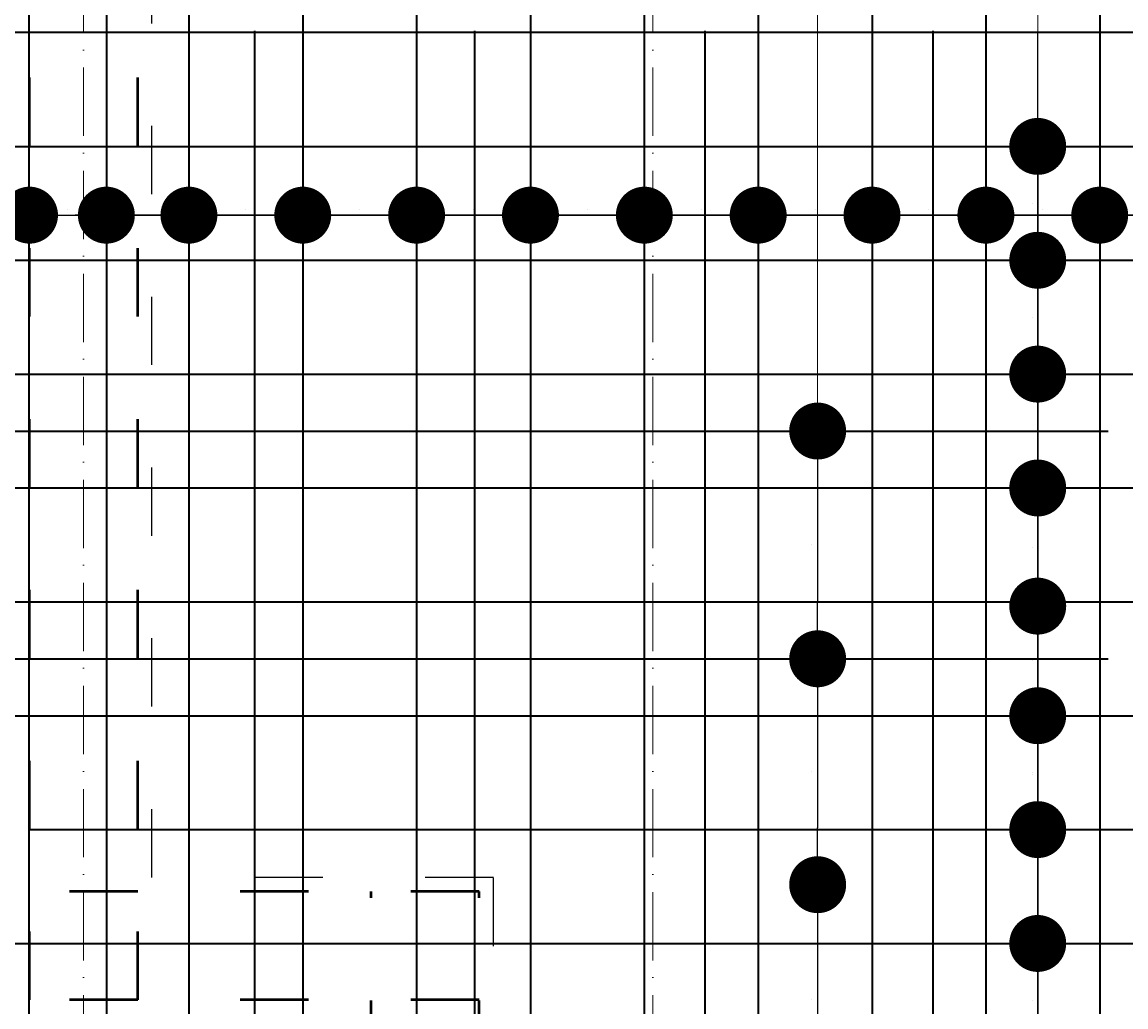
# Model space of a CAD drawing. Header units: millimetres. Extents: x 300938 to 312016, y 11971 to 20881.
# Tile 91 of 239: x 310018 to 310212, y 14971 to 15144. Entities that reach past the tile are written whole.
import ezdxf

# ---------------------------------------------------------------- set-up
doc = ezdxf.new("R2010")
doc.units = ezdxf.units.MM
doc.linetypes.add('ACAD_ISO03W100', pattern=[30, 12, -18])
doc.linetypes.add('ACAD_ISO10W100', pattern=[18, 12, -3, 0, -3])
for name, color, linetype, lineweight in [('konstrukcja wymiary', 1, 'Continuous', 13), ('osie', 5, 'ACAD_ISO10W100', 13), ('zbrojenie', 4, 'Continuous', 50), ('zbrojenie płyty', 141, 'Continuous', 35)]:
    doc.layers.add(name, color=color, linetype=linetype, lineweight=lineweight)
doc.layers.add('przerywane', color=6, linetype='ACAD_ISO03W100')
doc.styles.add('KONSTRUKCJA', font='romand.shx', dxfattribs={"oblique": 10})
doc.styles.get("Standard").update_dxf_attribs({"font": 'romand.shx', "oblique": 10})
doc.dimstyles.new('150', dxfattribs={"dimtxt": 10, "dimasz": 7, "dimexe": 1.25, "dimexo": 0.625, "dimgap": 3, "dimtad": 1, "dimdec": 0, "dimrnd": 0.5, "dimtxsty": 'KONSTRUKCJA', "dimblk": 'ARCHTICK', "dimcen": 2.5, "dimadec": 0, "dimazin": 0, "dimtfac": 1, "dimtdec": 0, "dimtix": 1, "dimtmove": 0, "dimatfit": 3, "dimfxl": 4, "dimfxlon": 1, "dimarcsym": 0})
doc.dimstyles.new('kropki', dxfattribs={"dimtxt": 0.001, "dimasz": 10, "dimexe": 1.25, "dimexo": 0.625, "dimgap": 1, "dimtad": 1, "dimtxsty": 'Standard', "dimblk": 'DOT', "dimcen": 2.5, "dimadec": 0, "dimazin": 0, "dimtfac": 1, "dimtmove": 0, "dimatfit": 3, "dimfxl": 1, "dimfxlon": 1, "dimarcsym": 0})

# ---------------------------------------------------------------- blocks, each defined once
blk = doc.blocks.new('_ArchTick')
at = {"color": 0, "linetype": 'ByBlock', "lineweight": 13, "const_width": 0.15}
blk.add_lwpolyline([(-0.5, -0.5), (0.5, 0.5)], dxfattribs=at)
blk = doc.blocks.new('*D2127')
at = {"layer": 'Defpoints', "color": 0, "transparency": 16777216}
for p in [(310572.63, 15501.22), (309884.63, 14520.22), (310572.63, 14393.22)]:
    blk.add_point(p, dxfattribs=at)
at = {"layer": 'konstrukcja wymiary', "color": 0, "lineweight": -2, "transparency": 16777216}
for p, q in [((309884.63, 15497.22), (309884.63, 15502.47)), ((309884.63, 15501.22), (310572.63, 15501.22)), ((310572.63, 15497.22), (310572.63, 15502.47))]:
    blk.add_line(p, q, dxfattribs=at)
at = {"layer": 'konstrukcja wymiary', "color": 0, "lineweight": -2, "transparency": 16777216, "xscale": 7, "yscale": 7, "zscale": 7, "rotation": 180}
blk.add_blockref('_ArchTick', (309884.63, 15501.22), dxfattribs=at)
at = {"layer": 'konstrukcja wymiary', "color": 0, "lineweight": -2, "transparency": 16777216, "xscale": 7, "yscale": 7, "zscale": 7}
blk.add_blockref('_ArchTick', (310572.63, 15501.22), dxfattribs=at)
at = {"layer": 'konstrukcja wymiary', "color": 0, "transparency": 16777216, "insert": (310228.63, 15509.22), "char_height": 10, "attachment_point": 5, "style": 'KONSTRUKCJA'}
blk.add_mtext('688', dxfattribs=at)
blk = doc.blocks.new('_Dot')
at = {"color": 0, "linetype": 'ByBlock', "lineweight": -2}
blk.add_line((-0.5, 0), (-1, 0), dxfattribs=at)
at = {"color": 0, "linetype": 'ByBlock', "const_width": 0.5}
blk.add_lwpolyline([(-0.25, 0, 1), (0.25, 0, 1)], format="xyb", close=True, dxfattribs=at)
blk = doc.blocks.new('*D2524')
at = {"layer": 'Defpoints', "color": 0, "transparency": 16777216}
for p in [(310207.13, 15121.72), (310196.24, 15101.72), (310207.13, 15101.72)]:
    blk.add_point(p, dxfattribs=at)
at = {"layer": 'konstrukcja wymiary', "color": 0, "lineweight": -2, "transparency": 16777216}
for p, q in [((310196.24, 15131.72), (310196.24, 15141.72)), ((310197.24, 15121.72), (310194.99, 15121.72)), ((310196.24, 15121.72), (310196.24, 15101.72)), ((310197.24, 15101.72), (310194.99, 15101.72)), ((310196.24, 15091.72), (310196.24, 15081.72))]:
    blk.add_line(p, q, dxfattribs=at)
at = {"layer": 'konstrukcja wymiary', "color": 0, "lineweight": -2, "transparency": 16777216, "xscale": 10, "yscale": 10, "zscale": 10}
for p, rotation in [((310196.24, 15121.72), 270), ((310196.24, 15101.72), 90)]:
    blk.add_blockref('_Dot', p, dxfattribs=dict(at, rotation=rotation))
at = {"layer": 'konstrukcja wymiary', "color": 0, "transparency": 16777216, "insert": (310195.24, 15111.72), "char_height": 0.001, "attachment_point": 5, "rotation": 90}
blk.add_mtext('20', dxfattribs=at)
blk = doc.blocks.new('*D2525')
at = {"layer": 'Defpoints', "color": 0, "transparency": 16777216}
for p in [(310207.13, 15101.72), (310196.24, 15081.72), (310258.63, 15081.72)]:
    blk.add_point(p, dxfattribs=at)
at = {"layer": 'konstrukcja wymiary', "color": 0, "lineweight": -2, "transparency": 16777216}
for p, q in [((310196.24, 15111.72), (310196.24, 15121.72)), ((310197.24, 15101.72), (310194.99, 15101.72)), ((310196.24, 15101.72), (310196.24, 15081.72)), ((310197.24, 15081.72), (310194.99, 15081.72)), ((310196.24, 15071.72), (310196.24, 15061.72))]:
    blk.add_line(p, q, dxfattribs=at)
at = {"layer": 'konstrukcja wymiary', "color": 0, "lineweight": -2, "transparency": 16777216, "xscale": 10, "yscale": 10, "zscale": 10}
for p, rotation in [((310196.24, 15101.72), 270), ((310196.24, 15081.72), 90)]:
    blk.add_blockref('_Dot', p, dxfattribs=dict(at, rotation=rotation))
at = {"layer": 'konstrukcja wymiary', "color": 0, "transparency": 16777216, "insert": (310195.24, 15091.72), "char_height": 0.001, "attachment_point": 5, "rotation": 90}
blk.add_mtext('20', dxfattribs=at)
blk = doc.blocks.new('*D2526')
at = {"layer": 'Defpoints', "color": 0, "transparency": 16777216}
for p in [(310258.63, 15081.72), (310196.24, 15061.72), (310207.13, 15061.72)]:
    blk.add_point(p, dxfattribs=at)
at = {"layer": 'konstrukcja wymiary', "color": 0, "lineweight": -2, "transparency": 16777216}
for p, q in [((310196.24, 15091.72), (310196.24, 15101.72)), ((310197.24, 15081.72), (310194.99, 15081.72)), ((310196.24, 15081.72), (310196.24, 15061.72)), ((310197.24, 15061.72), (310194.99, 15061.72)), ((310196.24, 15051.72), (310196.24, 15041.72))]:
    blk.add_line(p, q, dxfattribs=at)
at = {"layer": 'konstrukcja wymiary', "color": 0, "lineweight": -2, "transparency": 16777216, "xscale": 10, "yscale": 10, "zscale": 10}
for p, rotation in [((310196.24, 15081.72), 270), ((310196.24, 15061.72), 90)]:
    blk.add_blockref('_Dot', p, dxfattribs=dict(at, rotation=rotation))
at = {"layer": 'konstrukcja wymiary', "color": 0, "transparency": 16777216, "insert": (310195.24, 15071.72), "char_height": 0.001, "attachment_point": 5, "rotation": 90}
blk.add_mtext('20', dxfattribs=at)
blk = doc.blocks.new('*D2527')
at = {"layer": 'Defpoints', "color": 0, "transparency": 16777216}
for p in [(310207.13, 15061.72), (310196.24, 15040.97), (310207.13, 15040.97)]:
    blk.add_point(p, dxfattribs=at)
at = {"layer": 'konstrukcja wymiary', "color": 0, "lineweight": -2, "transparency": 16777216}
for p, q in [((310196.24, 15071.72), (310196.24, 15081.72)), ((310197.24, 15061.72), (310194.99, 15061.72)), ((310196.24, 15061.72), (310196.24, 15040.97)), ((310197.24, 15040.97), (310194.99, 15040.97)), ((310196.24, 15030.97), (310196.24, 15020.97))]:
    blk.add_line(p, q, dxfattribs=at)
at = {"layer": 'konstrukcja wymiary', "color": 0, "lineweight": -2, "transparency": 16777216, "xscale": 10, "yscale": 10, "zscale": 10}
for p, rotation in [((310196.24, 15061.72), 270), ((310196.24, 15040.97), 90)]:
    blk.add_blockref('_Dot', p, dxfattribs=dict(at, rotation=rotation))
at = {"layer": 'konstrukcja wymiary', "color": 0, "transparency": 16777216, "insert": (310195.24, 15051.35), "char_height": 0.001, "attachment_point": 5, "rotation": 90}
blk.add_mtext('20,75', dxfattribs=at)
blk = doc.blocks.new('*D2528')
at = {"layer": 'Defpoints', "color": 0, "transparency": 16777216}
for p in [(310207.13, 15040.97), (310196.24, 15021.72), (310207.13, 15021.72)]:
    blk.add_point(p, dxfattribs=at)
at = {"layer": 'konstrukcja wymiary', "color": 0, "lineweight": -2, "transparency": 16777216}
for p, q in [((310196.24, 15050.97), (310196.24, 15060.97)), ((310197.24, 15040.97), (310194.99, 15040.97)), ((310196.24, 15040.97), (310196.24, 15021.72)), ((310197.24, 15021.72), (310194.99, 15021.72)), ((310196.24, 15011.72), (310196.24, 15001.72))]:
    blk.add_line(p, q, dxfattribs=at)
at = {"layer": 'konstrukcja wymiary', "color": 0, "lineweight": -2, "transparency": 16777216, "xscale": 10, "yscale": 10, "zscale": 10}
for p, rotation in [((310196.24, 15040.97), 270), ((310196.24, 15021.72), 90)]:
    blk.add_blockref('_Dot', p, dxfattribs=dict(at, rotation=rotation))
at = {"layer": 'konstrukcja wymiary', "color": 0, "transparency": 16777216, "insert": (310195.24, 15031.35), "char_height": 0.001, "attachment_point": 5, "rotation": 90}
blk.add_mtext('19,25', dxfattribs=at)
blk = doc.blocks.new('*D2529')
at = {"layer": 'Defpoints', "color": 0, "transparency": 16777216}
for p in [(310207.13, 15021.72), (310196.24, 15001.72), (310207.13, 15001.72)]:
    blk.add_point(p, dxfattribs=at)
at = {"layer": 'konstrukcja wymiary', "color": 0, "lineweight": -2, "transparency": 16777216}
for p, q in [((310196.24, 15031.72), (310196.24, 15041.72)), ((310197.24, 15021.72), (310194.99, 15021.72)), ((310196.24, 15021.72), (310196.24, 15001.72)), ((310197.24, 15001.72), (310194.99, 15001.72)), ((310196.24, 14991.72), (310196.24, 14981.72))]:
    blk.add_line(p, q, dxfattribs=at)
at = {"layer": 'konstrukcja wymiary', "color": 0, "lineweight": -2, "transparency": 16777216, "xscale": 10, "yscale": 10, "zscale": 10}
for p, rotation in [((310196.24, 15021.72), 270), ((310196.24, 15001.72), 90)]:
    blk.add_blockref('_Dot', p, dxfattribs=dict(at, rotation=rotation))
at = {"layer": 'konstrukcja wymiary', "color": 0, "transparency": 16777216, "insert": (310195.24, 15011.72), "char_height": 0.001, "attachment_point": 5, "rotation": 90}
blk.add_mtext('20', dxfattribs=at)
blk = doc.blocks.new('*D2530')
at = {"layer": 'Defpoints', "color": 0, "transparency": 16777216}
for p in [(310196.24, 15040.97), (310207.13, 15040.97), (310207.13, 15001.72)]:
    blk.add_point(p, dxfattribs=at)
at = {"layer": 'konstrukcja wymiary', "color": 0, "lineweight": -2, "transparency": 16777216}
for p, q in [((310197.24, 15040.97), (310194.99, 15040.97)), ((310196.24, 15011.72), (310196.24, 15030.97)), ((310197.24, 15001.72), (310194.99, 15001.72))]:
    blk.add_line(p, q, dxfattribs=at)
at = {"layer": 'konstrukcja wymiary', "color": 0, "lineweight": -2, "transparency": 16777216, "xscale": 10, "yscale": 10, "zscale": 10}
for p, rotation in [((310196.24, 15040.97), 90), ((310196.24, 15001.72), 270)]:
    blk.add_blockref('_Dot', p, dxfattribs=dict(at, rotation=rotation))
at = {"layer": 'konstrukcja wymiary', "color": 0, "transparency": 16777216, "insert": (310195.24, 15021.35), "char_height": 0.001, "attachment_point": 5, "rotation": 90}
blk.add_mtext('39,25', dxfattribs=at)
blk = doc.blocks.new('*D2531')
at = {"layer": 'Defpoints', "color": 0, "transparency": 16777216}
for p in [(310207.13, 15040.97), (310196.24, 14981.72), (310207.13, 14981.72)]:
    blk.add_point(p, dxfattribs=at)
at = {"layer": 'konstrukcja wymiary', "color": 0, "lineweight": -2, "transparency": 16777216}
for p, q in [((310197.24, 15040.97), (310194.99, 15040.97)), ((310196.24, 15030.97), (310196.24, 14991.72)), ((310197.24, 14981.72), (310194.99, 14981.72))]:
    blk.add_line(p, q, dxfattribs=at)
at = {"layer": 'konstrukcja wymiary', "color": 0, "lineweight": -2, "transparency": 16777216, "xscale": 10, "yscale": 10, "zscale": 10}
for p, rotation in [((310196.24, 15040.97), 90), ((310196.24, 14981.72), 270)]:
    blk.add_blockref('_Dot', p, dxfattribs=dict(at, rotation=rotation))
at = {"layer": 'konstrukcja wymiary', "color": 0, "transparency": 16777216, "insert": (310195.24, 15011.35), "char_height": 0.001, "attachment_point": 5, "rotation": 90}
blk.add_mtext('59,25', dxfattribs=at)
blk = doc.blocks.new('*D2532')
at = {"layer": 'Defpoints', "color": 0, "transparency": 16777216}
for p in [(310207.13, 14981.72), (310196.24, 14961.72), (310207.13, 14961.72)]:
    blk.add_point(p, dxfattribs=at)
at = {"layer": 'konstrukcja wymiary', "color": 0, "lineweight": -2, "transparency": 16777216}
for p, q in [((310196.24, 14991.72), (310196.24, 15001.72)), ((310197.24, 14981.72), (310194.99, 14981.72)), ((310196.24, 14981.72), (310196.24, 14961.72)), ((310197.24, 14961.72), (310194.99, 14961.72)), ((310196.24, 14951.72), (310196.24, 14941.72))]:
    blk.add_line(p, q, dxfattribs=at)
at = {"layer": 'konstrukcja wymiary', "color": 0, "lineweight": -2, "transparency": 16777216, "xscale": 10, "yscale": 10, "zscale": 10}
for p, rotation in [((310196.24, 14981.72), 270), ((310196.24, 14961.72), 90)]:
    blk.add_blockref('_Dot', p, dxfattribs=dict(at, rotation=rotation))
at = {"layer": 'konstrukcja wymiary', "color": 0, "transparency": 16777216, "insert": (310195.24, 14971.72), "char_height": 0.001, "attachment_point": 5, "rotation": 90}
blk.add_mtext('20', dxfattribs=at)
blk = doc.blocks.new('*D2533')
at = {"layer": 'Defpoints', "color": 0, "transparency": 16777216}
for p in [(310207.13, 14961.72), (310196.24, 14941.72), (310207.13, 14941.72)]:
    blk.add_point(p, dxfattribs=at)
at = {"layer": 'konstrukcja wymiary', "color": 0, "lineweight": -2, "transparency": 16777216}
for p, q in [((310196.24, 14971.72), (310196.24, 14981.72)), ((310197.24, 14961.72), (310194.99, 14961.72)), ((310196.24, 14961.72), (310196.24, 14941.72)), ((310197.24, 14941.72), (310194.99, 14941.72)), ((310196.24, 14931.72), (310196.24, 14921.72))]:
    blk.add_line(p, q, dxfattribs=at)
at = {"layer": 'konstrukcja wymiary', "color": 0, "lineweight": -2, "transparency": 16777216, "xscale": 10, "yscale": 10, "zscale": 10}
for p, rotation in [((310196.24, 14961.72), 270), ((310196.24, 14941.72), 90)]:
    blk.add_blockref('_Dot', p, dxfattribs=dict(at, rotation=rotation))
at = {"layer": 'konstrukcja wymiary', "color": 0, "transparency": 16777216, "insert": (310195.24, 14951.72), "char_height": 0.001, "attachment_point": 5, "rotation": 90}
blk.add_mtext('20', dxfattribs=at)
blk = doc.blocks.new('*D2538')
at = {"layer": 'Defpoints', "color": 0, "transparency": 16777216}
for p in [(310147.13, 15071.72), (310147.13, 15031.72), (310157.58, 15031.72)]:
    blk.add_point(p, dxfattribs=at)
at = {"layer": 'konstrukcja wymiary', "color": 0, "lineweight": -2, "transparency": 16777216}
for p, q in [((310156.58, 15071.72), (310158.83, 15071.72)), ((310157.58, 15061.72), (310157.58, 15041.72)), ((310156.58, 15031.72), (310158.83, 15031.72))]:
    blk.add_line(p, q, dxfattribs=at)
at = {"layer": 'konstrukcja wymiary', "color": 0, "lineweight": -2, "transparency": 16777216, "xscale": 10, "yscale": 10, "zscale": 10}
for p, rotation in [((310157.58, 15071.72), 90), ((310157.58, 15031.72), 270)]:
    blk.add_blockref('_Dot', p, dxfattribs=dict(at, rotation=rotation))
at = {"layer": 'konstrukcja wymiary', "color": 0, "transparency": 16777216, "insert": (310156.58, 15051.72), "char_height": 0.001, "attachment_point": 5, "rotation": 90}
blk.add_mtext('40', dxfattribs=at)
blk = doc.blocks.new('*D2539')
at = {"layer": 'Defpoints', "color": 0, "transparency": 16777216}
for p in [(310147.13, 15031.72), (310147.13, 14992.04), (310157.58, 14992.04)]:
    blk.add_point(p, dxfattribs=at)
at = {"layer": 'konstrukcja wymiary', "color": 0, "lineweight": -2, "transparency": 16777216}
for p, q in [((310156.58, 15031.72), (310158.83, 15031.72)), ((310157.58, 15021.72), (310157.58, 15002.04)), ((310156.58, 14992.04), (310158.83, 14992.04))]:
    blk.add_line(p, q, dxfattribs=at)
at = {"layer": 'konstrukcja wymiary', "color": 0, "lineweight": -2, "transparency": 16777216, "xscale": 10, "yscale": 10, "zscale": 10}
for p, rotation in [((310157.58, 15031.72), 90), ((310157.58, 14992.04), 270)]:
    blk.add_blockref('_Dot', p, dxfattribs=dict(at, rotation=rotation))
at = {"layer": 'konstrukcja wymiary', "color": 0, "transparency": 16777216, "insert": (310156.58, 15011.88), "char_height": 0.001, "attachment_point": 5, "rotation": 90}
blk.add_mtext('39,69', dxfattribs=at)
blk = doc.blocks.new('*D2540')
at = {"layer": 'Defpoints', "color": 0, "transparency": 16777216}
for p in [(310147.13, 14992.04), (310147.13, 14951.72), (310157.58, 14951.72)]:
    blk.add_point(p, dxfattribs=at)
at = {"layer": 'konstrukcja wymiary', "color": 0, "lineweight": -2, "transparency": 16777216}
for p, q in [((310156.58, 14992.04), (310158.83, 14992.04)), ((310157.58, 14982.04), (310157.58, 14961.72)), ((310156.58, 14951.72), (310158.83, 14951.72))]:
    blk.add_line(p, q, dxfattribs=at)
at = {"layer": 'konstrukcja wymiary', "color": 0, "lineweight": -2, "transparency": 16777216, "xscale": 10, "yscale": 10, "zscale": 10}
for p, rotation in [((310157.58, 14992.04), 90), ((310157.58, 14951.72), 270)]:
    blk.add_blockref('_Dot', p, dxfattribs=dict(at, rotation=rotation))
at = {"layer": 'konstrukcja wymiary', "color": 0, "transparency": 16777216, "insert": (310156.58, 14971.88), "char_height": 0.001, "attachment_point": 5, "rotation": 90}
blk.add_mtext('40,31', dxfattribs=at)
blk = doc.blocks.new('*D2735')
at = {"layer": 'Defpoints', "color": 0, "transparency": 16777216}
for p in [(309999.01, 15109.64), (309979.01, 15101.59), (309999.01, 15101.59)]:
    blk.add_point(p, dxfattribs=at)
at = {"layer": 'konstrukcja wymiary', "color": 0, "lineweight": -2, "transparency": 16777216}
for p, q in [((309969.01, 15109.64), (309959.01, 15109.64)), ((309979.01, 15108.64), (309979.01, 15110.89)), ((309979.01, 15109.64), (309999.01, 15109.64)), ((309999.01, 15108.64), (309999.01, 15110.89)), ((310009.01, 15109.64), (310019.01, 15109.64))]:
    blk.add_line(p, q, dxfattribs=at)
at = {"layer": 'konstrukcja wymiary', "color": 0, "lineweight": -2, "transparency": 16777216, "xscale": 10, "yscale": 10, "zscale": 10}
blk.add_blockref('_Dot', (309979.01, 15109.64), dxfattribs=at)
at = {"layer": 'konstrukcja wymiary', "color": 0, "lineweight": -2, "transparency": 16777216, "xscale": 10, "yscale": 10, "zscale": 10, "rotation": 180}
blk.add_blockref('_Dot', (309999.01, 15109.64), dxfattribs=at)
at = {"layer": 'konstrukcja wymiary', "color": 0, "transparency": 16777216, "insert": (309989.01, 15110.64), "char_height": 0.001, "attachment_point": 5}
blk.add_mtext('20', dxfattribs=at)
blk = doc.blocks.new('*D2736')
at = {"layer": 'Defpoints', "color": 0, "transparency": 16777216}
for p in [(310019.13, 15109.64), (309999.01, 15101.59), (310019.13, 15101.59)]:
    blk.add_point(p, dxfattribs=at)
at = {"layer": 'konstrukcja wymiary', "color": 0, "lineweight": -2, "transparency": 16777216}
for p, q in [((309989.01, 15109.64), (309979.01, 15109.64)), ((309999.01, 15108.64), (309999.01, 15110.89)), ((309999.01, 15109.64), (310019.13, 15109.64)), ((310019.13, 15108.64), (310019.13, 15110.89)), ((310029.13, 15109.64), (310039.13, 15109.64))]:
    blk.add_line(p, q, dxfattribs=at)
at = {"layer": 'konstrukcja wymiary', "color": 0, "lineweight": -2, "transparency": 16777216, "xscale": 10, "yscale": 10, "zscale": 10}
blk.add_blockref('_Dot', (309999.01, 15109.64), dxfattribs=at)
at = {"layer": 'konstrukcja wymiary', "color": 0, "lineweight": -2, "transparency": 16777216, "xscale": 10, "yscale": 10, "zscale": 10, "rotation": 180}
blk.add_blockref('_Dot', (310019.13, 15109.64), dxfattribs=at)
at = {"layer": 'konstrukcja wymiary', "color": 0, "transparency": 16777216, "insert": (310009.07, 15110.64), "char_height": 0.001, "attachment_point": 5}
blk.add_mtext('20,12', dxfattribs=at)
blk = doc.blocks.new('*D2737')
at = {"layer": 'Defpoints', "color": 0, "transparency": 16777216}
for p in [(310032.63, 15109.64), (310019.13, 15101.59), (310032.63, 15101.59)]:
    blk.add_point(p, dxfattribs=at)
at = {"layer": 'konstrukcja wymiary', "color": 0, "lineweight": -2, "transparency": 16777216}
for p, q in [((310009.13, 15109.64), (309999.13, 15109.64)), ((310019.13, 15108.64), (310019.13, 15110.89)), ((310019.13, 15109.64), (310032.63, 15109.64)), ((310032.63, 15108.64), (310032.63, 15110.89)), ((310042.63, 15109.64), (310052.63, 15109.64))]:
    blk.add_line(p, q, dxfattribs=at)
at = {"layer": 'konstrukcja wymiary', "color": 0, "lineweight": -2, "transparency": 16777216, "xscale": 10, "yscale": 10, "zscale": 10}
blk.add_blockref('_Dot', (310019.13, 15109.64), dxfattribs=at)
at = {"layer": 'konstrukcja wymiary', "color": 0, "lineweight": -2, "transparency": 16777216, "xscale": 10, "yscale": 10, "zscale": 10, "rotation": 180}
blk.add_blockref('_Dot', (310032.63, 15109.64), dxfattribs=at)
at = {"layer": 'konstrukcja wymiary', "color": 0, "transparency": 16777216, "insert": (310025.88, 15110.64), "char_height": 0.001, "attachment_point": 5}
blk.add_mtext('13,5', dxfattribs=at)
blk = doc.blocks.new('*D2738')
at = {"layer": 'Defpoints', "color": 0, "transparency": 16777216}
for p in [(310669.72, 15109.64), (310032.63, 15101.59), (310669.72, 15081.59)]:
    blk.add_point(p, dxfattribs=at)
at = {"layer": 'konstrukcja wymiary', "color": 0, "lineweight": -2, "transparency": 16777216}
for p, q in [((310032.63, 15108.64), (310032.63, 15110.89)), ((310042.63, 15109.64), (310659.72, 15109.64)), ((310669.72, 15108.64), (310669.72, 15110.89))]:
    blk.add_line(p, q, dxfattribs=at)
at = {"layer": 'konstrukcja wymiary', "color": 0, "lineweight": -2, "transparency": 16777216, "xscale": 10, "yscale": 10, "zscale": 10, "rotation": 180}
blk.add_blockref('_Dot', (310032.63, 15109.64), dxfattribs=at)
at = {"layer": 'konstrukcja wymiary', "color": 0, "lineweight": -2, "transparency": 16777216, "xscale": 10, "yscale": 10, "zscale": 10}
blk.add_blockref('_Dot', (310669.72, 15109.64), dxfattribs=at)
at = {"layer": 'konstrukcja wymiary', "color": 0, "transparency": 16777216, "insert": (310351.18, 15110.64), "char_height": 0.001, "attachment_point": 5}
blk.add_mtext('637,09', dxfattribs=at)
blk = doc.blocks.new('*D2757')
at = {"layer": 'Defpoints', "color": 0, "transparency": 16777216}
for p in [(310047.13, 15109.64), (310047.13, 15101.72), (309547.13, 15099.72)]:
    blk.add_point(p, dxfattribs=at)
at = {"layer": 'konstrukcja wymiary', "color": 0, "lineweight": -2, "transparency": 16777216}
for p, q in [((309547.13, 15108.64), (309547.13, 15110.89)), ((309557.13, 15109.64), (310037.13, 15109.64)), ((310047.13, 15108.64), (310047.13, 15110.89))]:
    blk.add_line(p, q, dxfattribs=at)
at = {"layer": 'konstrukcja wymiary', "color": 0, "lineweight": -2, "transparency": 16777216, "xscale": 10, "yscale": 10, "zscale": 10, "rotation": 180}
blk.add_blockref('_Dot', (309547.13, 15109.64), dxfattribs=at)
at = {"layer": 'konstrukcja wymiary', "color": 0, "lineweight": -2, "transparency": 16777216, "xscale": 10, "yscale": 10, "zscale": 10}
blk.add_blockref('_Dot', (310047.13, 15109.64), dxfattribs=at)
at = {"layer": 'konstrukcja wymiary', "color": 0, "transparency": 16777216, "insert": (309797.13, 15110.64), "char_height": 0.001, "attachment_point": 5}
blk.add_mtext('500', dxfattribs=at)
blk = doc.blocks.new('*D2758')
at = {"layer": 'Defpoints', "color": 0, "transparency": 16777216}
for p in [(310067.13, 15109.64), (310047.13, 15101.72), (310067.13, 15101.72)]:
    blk.add_point(p, dxfattribs=at)
at = {"layer": 'konstrukcja wymiary', "color": 0, "lineweight": -2, "transparency": 16777216}
for p, q in [((310037.13, 15109.64), (310027.13, 15109.64)), ((310047.13, 15108.64), (310047.13, 15110.89)), ((310047.13, 15109.64), (310067.13, 15109.64)), ((310067.13, 15108.64), (310067.13, 15110.89)), ((310077.13, 15109.64), (310087.13, 15109.64))]:
    blk.add_line(p, q, dxfattribs=at)
at = {"layer": 'konstrukcja wymiary', "color": 0, "lineweight": -2, "transparency": 16777216, "xscale": 10, "yscale": 10, "zscale": 10}
blk.add_blockref('_Dot', (310047.13, 15109.64), dxfattribs=at)
at = {"layer": 'konstrukcja wymiary', "color": 0, "lineweight": -2, "transparency": 16777216, "xscale": 10, "yscale": 10, "zscale": 10, "rotation": 180}
blk.add_blockref('_Dot', (310067.13, 15109.64), dxfattribs=at)
at = {"layer": 'konstrukcja wymiary', "color": 0, "transparency": 16777216, "insert": (310057.13, 15110.64), "char_height": 0.001, "attachment_point": 5}
blk.add_mtext('20', dxfattribs=at)
blk = doc.blocks.new('*D2759')
at = {"layer": 'Defpoints', "color": 0, "transparency": 16777216}
for p in [(310087.13, 15109.64), (310067.13, 15101.72), (310087.13, 15101.72)]:
    blk.add_point(p, dxfattribs=at)
at = {"layer": 'konstrukcja wymiary', "color": 0, "lineweight": -2, "transparency": 16777216}
for p, q in [((310057.13, 15109.64), (310047.13, 15109.64)), ((310067.13, 15108.64), (310067.13, 15110.89)), ((310067.13, 15109.64), (310087.13, 15109.64)), ((310087.13, 15108.64), (310087.13, 15110.89)), ((310097.13, 15109.64), (310107.13, 15109.64))]:
    blk.add_line(p, q, dxfattribs=at)
at = {"layer": 'konstrukcja wymiary', "color": 0, "lineweight": -2, "transparency": 16777216, "xscale": 10, "yscale": 10, "zscale": 10}
blk.add_blockref('_Dot', (310067.13, 15109.64), dxfattribs=at)
at = {"layer": 'konstrukcja wymiary', "color": 0, "lineweight": -2, "transparency": 16777216, "xscale": 10, "yscale": 10, "zscale": 10, "rotation": 180}
blk.add_blockref('_Dot', (310087.13, 15109.64), dxfattribs=at)
at = {"layer": 'konstrukcja wymiary', "color": 0, "transparency": 16777216, "insert": (310077.13, 15110.64), "char_height": 0.001, "attachment_point": 5}
blk.add_mtext('20', dxfattribs=at)
blk = doc.blocks.new('*D2760')
at = {"layer": 'Defpoints', "color": 0, "transparency": 16777216}
for p in [(310107.13, 15109.64), (310087.13, 15101.72), (310107.13, 15101.72)]:
    blk.add_point(p, dxfattribs=at)
at = {"layer": 'konstrukcja wymiary', "color": 0, "lineweight": -2, "transparency": 16777216}
for p, q in [((310077.13, 15109.64), (310067.13, 15109.64)), ((310087.13, 15108.64), (310087.13, 15110.89)), ((310087.13, 15109.64), (310107.13, 15109.64)), ((310107.13, 15108.64), (310107.13, 15110.89)), ((310117.13, 15109.64), (310127.13, 15109.64))]:
    blk.add_line(p, q, dxfattribs=at)
at = {"layer": 'konstrukcja wymiary', "color": 0, "lineweight": -2, "transparency": 16777216, "xscale": 10, "yscale": 10, "zscale": 10}
blk.add_blockref('_Dot', (310087.13, 15109.64), dxfattribs=at)
at = {"layer": 'konstrukcja wymiary', "color": 0, "lineweight": -2, "transparency": 16777216, "xscale": 10, "yscale": 10, "zscale": 10, "rotation": 180}
blk.add_blockref('_Dot', (310107.13, 15109.64), dxfattribs=at)
at = {"layer": 'konstrukcja wymiary', "color": 0, "transparency": 16777216, "insert": (310097.13, 15110.64), "char_height": 0.001, "attachment_point": 5}
blk.add_mtext('20', dxfattribs=at)
blk = doc.blocks.new('*D2761')
at = {"layer": 'Defpoints', "color": 0, "transparency": 16777216}
for p in [(310127.13, 15109.64), (310107.13, 15101.72), (310127.13, 15101.72)]:
    blk.add_point(p, dxfattribs=at)
at = {"layer": 'konstrukcja wymiary', "color": 0, "lineweight": -2, "transparency": 16777216}
for p, q in [((310097.13, 15109.64), (310087.13, 15109.64)), ((310107.13, 15108.64), (310107.13, 15110.89)), ((310107.13, 15109.64), (310127.13, 15109.64)), ((310127.13, 15108.64), (310127.13, 15110.89)), ((310137.13, 15109.64), (310147.13, 15109.64))]:
    blk.add_line(p, q, dxfattribs=at)
at = {"layer": 'konstrukcja wymiary', "color": 0, "lineweight": -2, "transparency": 16777216, "xscale": 10, "yscale": 10, "zscale": 10}
blk.add_blockref('_Dot', (310107.13, 15109.64), dxfattribs=at)
at = {"layer": 'konstrukcja wymiary', "color": 0, "lineweight": -2, "transparency": 16777216, "xscale": 10, "yscale": 10, "zscale": 10, "rotation": 180}
blk.add_blockref('_Dot', (310127.13, 15109.64), dxfattribs=at)
at = {"layer": 'konstrukcja wymiary', "color": 0, "transparency": 16777216, "insert": (310117.13, 15110.64), "char_height": 0.001, "attachment_point": 5}
blk.add_mtext('20', dxfattribs=at)
blk = doc.blocks.new('*D2762')
at = {"layer": 'Defpoints', "color": 0, "transparency": 16777216}
for p in [(310147.13, 15109.64), (310127.13, 15101.72), (310147.13, 15101.72)]:
    blk.add_point(p, dxfattribs=at)
at = {"layer": 'konstrukcja wymiary', "color": 0, "lineweight": -2, "transparency": 16777216}
for p, q in [((310117.13, 15109.64), (310107.13, 15109.64)), ((310127.13, 15108.64), (310127.13, 15110.89)), ((310127.13, 15109.64), (310147.13, 15109.64)), ((310147.13, 15108.64), (310147.13, 15110.89)), ((310157.13, 15109.64), (310167.13, 15109.64))]:
    blk.add_line(p, q, dxfattribs=at)
at = {"layer": 'konstrukcja wymiary', "color": 0, "lineweight": -2, "transparency": 16777216, "xscale": 10, "yscale": 10, "zscale": 10}
blk.add_blockref('_Dot', (310127.13, 15109.64), dxfattribs=at)
at = {"layer": 'konstrukcja wymiary', "color": 0, "lineweight": -2, "transparency": 16777216, "xscale": 10, "yscale": 10, "zscale": 10, "rotation": 180}
blk.add_blockref('_Dot', (310147.13, 15109.64), dxfattribs=at)
at = {"layer": 'konstrukcja wymiary', "color": 0, "transparency": 16777216, "insert": (310137.13, 15110.64), "char_height": 0.001, "attachment_point": 5}
blk.add_mtext('20', dxfattribs=at)
blk = doc.blocks.new('*D2763')
at = {"layer": 'Defpoints', "color": 0, "transparency": 16777216}
for p in [(310167.13, 15109.64), (310147.13, 15101.72), (310167.13, 15101.72)]:
    blk.add_point(p, dxfattribs=at)
at = {"layer": 'konstrukcja wymiary', "color": 0, "lineweight": -2, "transparency": 16777216}
for p, q in [((310137.13, 15109.64), (310127.13, 15109.64)), ((310147.13, 15108.64), (310147.13, 15110.89)), ((310147.13, 15109.64), (310167.13, 15109.64)), ((310167.13, 15108.64), (310167.13, 15110.89)), ((310177.13, 15109.64), (310187.13, 15109.64))]:
    blk.add_line(p, q, dxfattribs=at)
at = {"layer": 'konstrukcja wymiary', "color": 0, "lineweight": -2, "transparency": 16777216, "xscale": 10, "yscale": 10, "zscale": 10}
blk.add_blockref('_Dot', (310147.13, 15109.64), dxfattribs=at)
at = {"layer": 'konstrukcja wymiary', "color": 0, "lineweight": -2, "transparency": 16777216, "xscale": 10, "yscale": 10, "zscale": 10, "rotation": 180}
blk.add_blockref('_Dot', (310167.13, 15109.64), dxfattribs=at)
at = {"layer": 'konstrukcja wymiary', "color": 0, "transparency": 16777216, "insert": (310157.13, 15110.64), "char_height": 0.001, "attachment_point": 5}
blk.add_mtext('20', dxfattribs=at)
blk = doc.blocks.new('*D2764')
at = {"layer": 'Defpoints', "color": 0, "transparency": 16777216}
for p in [(310187.13, 15109.64), (310167.13, 15101.72), (310187.13, 15101.72)]:
    blk.add_point(p, dxfattribs=at)
at = {"layer": 'konstrukcja wymiary', "color": 0, "lineweight": -2, "transparency": 16777216}
for p, q in [((310157.13, 15109.64), (310147.13, 15109.64)), ((310167.13, 15108.64), (310167.13, 15110.89)), ((310167.13, 15109.64), (310187.13, 15109.64)), ((310187.13, 15108.64), (310187.13, 15110.89)), ((310197.13, 15109.64), (310207.13, 15109.64))]:
    blk.add_line(p, q, dxfattribs=at)
at = {"layer": 'konstrukcja wymiary', "color": 0, "lineweight": -2, "transparency": 16777216, "xscale": 10, "yscale": 10, "zscale": 10}
blk.add_blockref('_Dot', (310167.13, 15109.64), dxfattribs=at)
at = {"layer": 'konstrukcja wymiary', "color": 0, "lineweight": -2, "transparency": 16777216, "xscale": 10, "yscale": 10, "zscale": 10, "rotation": 180}
blk.add_blockref('_Dot', (310187.13, 15109.64), dxfattribs=at)
at = {"layer": 'konstrukcja wymiary', "color": 0, "transparency": 16777216, "insert": (310177.13, 15110.64), "char_height": 0.001, "attachment_point": 5}
blk.add_mtext('20', dxfattribs=at)
blk = doc.blocks.new('*D2765')
at = {"layer": 'Defpoints', "color": 0, "transparency": 16777216}
for p in [(310207.13, 15109.64), (310187.13, 15101.72), (310207.13, 15101.72)]:
    blk.add_point(p, dxfattribs=at)
at = {"layer": 'konstrukcja wymiary', "color": 0, "lineweight": -2, "transparency": 16777216}
for p, q in [((310177.13, 15109.64), (310167.13, 15109.64)), ((310187.13, 15108.64), (310187.13, 15110.89)), ((310187.13, 15109.64), (310207.13, 15109.64)), ((310207.13, 15108.64), (310207.13, 15110.89)), ((310217.13, 15109.64), (310227.13, 15109.64))]:
    blk.add_line(p, q, dxfattribs=at)
at = {"layer": 'konstrukcja wymiary', "color": 0, "lineweight": -2, "transparency": 16777216, "xscale": 10, "yscale": 10, "zscale": 10}
blk.add_blockref('_Dot', (310187.13, 15109.64), dxfattribs=at)
at = {"layer": 'konstrukcja wymiary', "color": 0, "lineweight": -2, "transparency": 16777216, "xscale": 10, "yscale": 10, "zscale": 10, "rotation": 180}
blk.add_blockref('_Dot', (310207.13, 15109.64), dxfattribs=at)
at = {"layer": 'konstrukcja wymiary', "color": 0, "transparency": 16777216, "insert": (310197.13, 15110.64), "char_height": 0.001, "attachment_point": 5}
blk.add_mtext('20', dxfattribs=at)
blk = doc.blocks.new('*D2766')
at = {"layer": 'Defpoints', "color": 0, "transparency": 16777216}
for p in [(310227.13, 15109.64), (310207.13, 15101.72), (310227.13, 15101.72)]:
    blk.add_point(p, dxfattribs=at)
at = {"layer": 'konstrukcja wymiary', "color": 0, "lineweight": -2, "transparency": 16777216}
for p, q in [((310197.13, 15109.64), (310187.13, 15109.64)), ((310207.13, 15108.64), (310207.13, 15110.89)), ((310207.13, 15109.64), (310227.13, 15109.64)), ((310227.13, 15108.64), (310227.13, 15110.89)), ((310237.13, 15109.64), (310247.13, 15109.64))]:
    blk.add_line(p, q, dxfattribs=at)
at = {"layer": 'konstrukcja wymiary', "color": 0, "lineweight": -2, "transparency": 16777216, "xscale": 10, "yscale": 10, "zscale": 10}
blk.add_blockref('_Dot', (310207.13, 15109.64), dxfattribs=at)
at = {"layer": 'konstrukcja wymiary', "color": 0, "lineweight": -2, "transparency": 16777216, "xscale": 10, "yscale": 10, "zscale": 10, "rotation": 180}
blk.add_blockref('_Dot', (310227.13, 15109.64), dxfattribs=at)
at = {"layer": 'konstrukcja wymiary', "color": 0, "transparency": 16777216, "insert": (310217.13, 15110.64), "char_height": 0.001, "attachment_point": 5}
blk.add_mtext('20', dxfattribs=at)
blk = doc.blocks.new('*D2767')
at = {"layer": 'Defpoints', "color": 0, "transparency": 16777216}
for p in [(310247.13, 15109.64), (310227.13, 15101.72), (310247.13, 15101.72)]:
    blk.add_point(p, dxfattribs=at)
at = {"layer": 'konstrukcja wymiary', "color": 0, "lineweight": -2, "transparency": 16777216}
for p, q in [((310217.13, 15109.64), (310207.13, 15109.64)), ((310227.13, 15108.64), (310227.13, 15110.89)), ((310227.13, 15109.64), (310247.13, 15109.64)), ((310247.13, 15108.64), (310247.13, 15110.89)), ((310257.13, 15109.64), (310267.13, 15109.64))]:
    blk.add_line(p, q, dxfattribs=at)
at = {"layer": 'konstrukcja wymiary', "color": 0, "lineweight": -2, "transparency": 16777216, "xscale": 10, "yscale": 10, "zscale": 10}
blk.add_blockref('_Dot', (310227.13, 15109.64), dxfattribs=at)
at = {"layer": 'konstrukcja wymiary', "color": 0, "lineweight": -2, "transparency": 16777216, "xscale": 10, "yscale": 10, "zscale": 10, "rotation": 180}
blk.add_blockref('_Dot', (310247.13, 15109.64), dxfattribs=at)
at = {"layer": 'konstrukcja wymiary', "color": 0, "transparency": 16777216, "insert": (310237.13, 15110.64), "char_height": 0.001, "attachment_point": 5}
blk.add_mtext('20', dxfattribs=at)

msp = doc.modelspace()

# ---------------------------------------------------------------- linework, layer by layer
at = {"layer": 'konstrukcja wymiary'}
for p, q in [((310196.237, 15107.224), (310196.237, 15346.841)), ((310157.578, 15051.724), (310157.578, 15317.211))]:
    msp.add_line(p, q, dxfattribs=at)
at = {"layer": 'osie'}
for p, q in [((310028.631, 15606.148), (310028.631, 13976.332)), ((310128.631, 15606.148), (310128.631, 13976.332))]:
    msp.add_line(p, q, dxfattribs=at)
at = {"layer": 'przerywane'}
for p, q in [((310040.631, 14993.324), (310040.631, 15267.224)), ((310100.631, 14993.324), (310040.631, 14993.324)), ((310100.631, 14711.224), (310100.631, 14993.324))]:
    msp.add_line(p, q, dxfattribs=at)
at = {"layer": 'zbrojenie', "linetype": 'ACAD_ISO03W100'}
for p, q in [((310019.131, 14971.824), (310019.131, 15288.724)), ((310038.131, 14971.824), (310038.131, 15288.724)), ((310098.131, 14990.824), (310019.131, 14990.824)), ((310079.131, 14689.724), (310079.131, 14990.824)), ((310098.131, 14689.724), (310098.131, 14990.824)), ((310098.131, 14971.824), (310019.131, 14971.824))]:
    msp.add_line(p, q, dxfattribs=at)
at = {"layer": 'zbrojenie płyty'}
for p, q in [((310019.014, 15288.724), (310019.014, 14789.224)), ((310032.631, 15288.724), (310032.631, 14789.224)), ((310047.131, 15288.724), (310047.131, 14789.224)), ((310067.131, 15288.724), (310067.131, 14789.224)), ((310087.131, 15288.724), (310087.131, 14789.224)), ((310107.131, 15288.724), (310107.131, 14789.224)), ((310127.131, 15288.724), (310127.131, 14789.224)), ((310147.131, 15288.724), (310147.131, 14789.224)), ((310167.131, 15288.724), (310167.131, 14789.224)), ((310187.131, 15288.724), (310187.131, 14789.224)), ((310207.131, 15288.724), (310207.131, 14789.224)), ((310758.131, 15141.724), (309838.631, 15141.724)), ((310058.631, 15142.036), (310058.631, 14842.036)), ((310097.272, 15142.036), (310097.272, 14842.036)), ((310137.76, 15142.036), (310137.76, 14842.036)), ((310177.833, 15142.036), (310177.833, 14842.036)), ((309878.631, 15121.724), (310478.631, 15121.724)), ((309878.631, 15101.724), (310478.631, 15101.724)), ((309878.631, 15081.724), (310478.631, 15081.724)), ((309908.631, 15071.724), (310208.631, 15071.724)), ((309878.631, 15061.724), (310478.631, 15061.724)), ((309878.631, 15041.724), (310478.631, 15041.724)), ((309908.631, 15031.724), (310208.631, 15031.724)), ((309878.631, 15021.724), (310478.631, 15021.724)), ((310019.014, 15001.724), (310478.631, 15001.724)), ((309878.631, 14981.724), (310478.631, 14981.724))]:
    msp.add_line(p, q, dxfattribs=at)

# ---------------------------------------------------------------- dimensions: what is measured, and where the dimension line sits
at = {"layer": 'konstrukcja wymiary'}
for base, p1, p2, dimstyle, picture, middle in [((310572.631, 15501.224), (309884.631, 14520.224), (310572.631, 14393.224), '150', '*D2127', (310228.631, 15509.224)), ((310047.131, 15109.637), (309547.131, 15099.724), (310047.131, 15101.724), 'kropki', '*D2757', (309797.131, 15110.638)), ((309999.014, 15109.637), (309979.014, 15101.594), (309999.014, 15101.594), 'kropki', '*D2735', (309989.014, 15110.638)), ((310019.131, 15109.637), (309999.014, 15101.594), (310019.131, 15101.594), 'kropki', '*D2736', (310009.072, 15110.638)), ((310032.631, 15109.637), (310019.131, 15101.594), (310032.631, 15101.594), 'kropki', '*D2737', (310025.881, 15110.638)), ((310067.131, 15109.637), (310047.131, 15101.724), (310067.131, 15101.724), 'kropki', '*D2758', (310057.131, 15110.638)), ((310669.72, 15109.637), (310032.631, 15101.594), (310669.72, 15081.594), 'kropki', '*D2738', (310351.176, 15110.638)), ((310087.131, 15109.637), (310067.131, 15101.724), (310087.131, 15101.724), 'kropki', '*D2759', (310077.131, 15110.638)), ((310107.131, 15109.637), (310087.131, 15101.724), (310107.131, 15101.724), 'kropki', '*D2760', (310097.131, 15110.638)), ((310127.131, 15109.637), (310107.131, 15101.724), (310127.131, 15101.724), 'kropki', '*D2761', (310117.131, 15110.638)), ((310147.131, 15109.637), (310127.131, 15101.724), (310147.131, 15101.724), 'kropki', '*D2762', (310137.131, 15110.638)), ((310167.131, 15109.637), (310147.131, 15101.724), (310167.131, 15101.724), 'kropki', '*D2763', (310157.131, 15110.638)), ((310187.131, 15109.637), (310167.131, 15101.724), (310187.131, 15101.724), 'kropki', '*D2764', (310177.131, 15110.638)), ((310207.131, 15109.637), (310187.131, 15101.724), (310207.131, 15101.724), 'kropki', '*D2765', (310197.131, 15110.638)), ((310227.131, 15109.637), (310207.131, 15101.724), (310227.131, 15101.724), 'kropki', '*D2766', (310217.131, 15110.638)), ((310247.131, 15109.637), (310227.131, 15101.724), (310247.131, 15101.724), 'kropki', '*D2767', (310237.131, 15110.638))]:
    dim = msp.add_linear_dim(base=base, p1=p1, p2=p2, dimstyle=dimstyle, override={"dimtmove": 1}, dxfattribs=at)
    dim.commit()
    dim.dimension.update_dxf_attribs({"geometry": picture, "text_midpoint": middle})
for base, p1, p2, picture, middle in [((310196.237, 15101.724), (310207.131, 15121.724), (310207.131, 15101.724), '*D2524', (310195.236, 15111.724)), ((310157.578, 15031.724), (310147.131, 15071.724), (310147.131, 15031.724), '*D2538', (310156.578, 15051.724))]:
    dim = msp.add_linear_dim(base=base, p1=p1, p2=p2, angle=90, dimstyle='kropki', dxfattribs=at)
    dim.commit()
    dim.dimension.update_dxf_attribs({"geometry": picture, "text_midpoint": middle})
for base, p1, p2, picture, middle in [((310196.237, 15081.724), (310207.131, 15101.724), (310258.631, 15081.724), '*D2525', (310195.236, 15091.724)), ((310196.237, 15061.724), (310258.631, 15081.724), (310207.131, 15061.724), '*D2526', (310195.236, 15071.724)), ((310196.237, 15040.974), (310207.131, 15061.724), (310207.131, 15040.974), '*D2527', (310195.236, 15051.349)), ((310196.237, 15021.724), (310207.131, 15040.974), (310207.131, 15021.724), '*D2528', (310195.236, 15031.349)), ((310196.237, 15040.974), (310207.131, 15001.724), (310207.131, 15040.974), '*D2530', (310195.236, 15021.349)), ((310196.237, 14981.724), (310207.131, 15040.974), (310207.131, 14981.724), '*D2531', (310195.236, 15011.349)), ((310196.237, 15001.724), (310207.131, 15021.724), (310207.131, 15001.724), '*D2529', (310195.236, 15011.724)), ((310157.578, 14992.036), (310147.131, 15031.724), (310147.131, 14992.036), '*D2539', (310156.578, 15011.88)), ((310196.237, 14961.724), (310207.131, 14981.724), (310207.131, 14961.724), '*D2532', (310195.236, 14971.724)), ((310157.578, 14951.724), (310147.131, 14992.036), (310147.131, 14951.724), '*D2540', (310156.578, 14971.88)), ((310196.237, 14941.724), (310207.131, 14961.724), (310207.131, 14941.724), '*D2533', (310195.236, 14951.724))]:
    dim = msp.add_linear_dim(base=base, p1=p1, p2=p2, angle=90, dimstyle='kropki', override={"dimtmove": 1}, dxfattribs=at)
    dim.commit()
    dim.dimension.update_dxf_attribs({"geometry": picture, "text_midpoint": middle})

doc.saveas('drawing.dxf')
